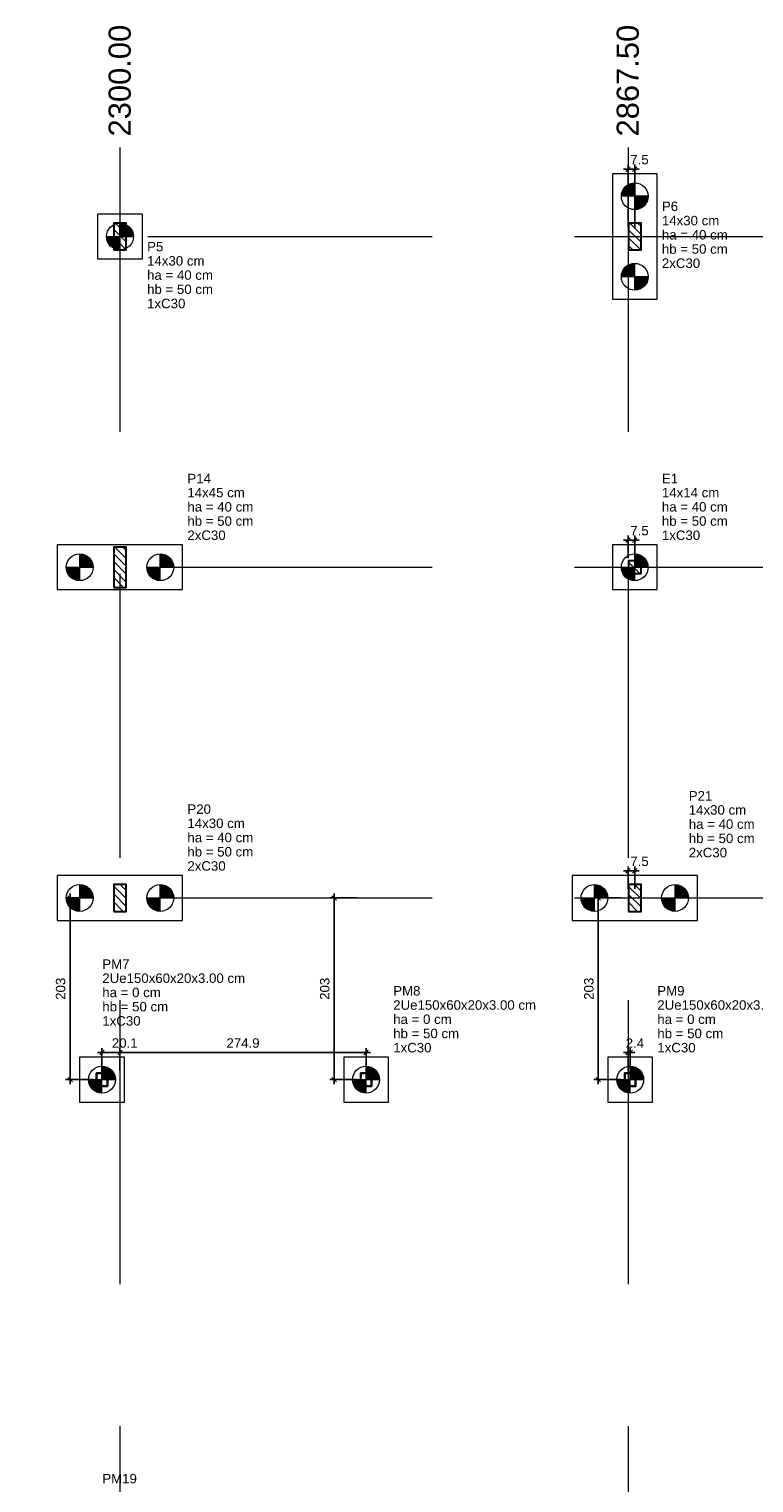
# Model space of a CAD drawing. Header units: millimetres. Extents: x 10906 to 25863, y 1966 to 4861.
# Tile 14 of 163: x 10953 to 10969, y 2952 to 2985. Entities that reach past the tile are written whole.
import ezdxf

# ---------------------------------------------------------------- set-up
doc = ezdxf.new("R2010")
doc.units = ezdxf.units.MM
doc.linetypes.add('DASHED2', pattern=[9.525, 6.35, -3.175])
doc.linetypes.add('DOT2', pattern=[3.175, 0, -3.175])
for name, color, linetype, lineweight in [('LC-Cotas', 4, 'Continuous', 5), ('LC-Eixos', 5, 'DASHED2', 5), ('LC-Estacas dos blocos', 252, 'Continuous', 5), ('LC-Hachuras dos pilares', 8, 'Continuous', 5), ('LC-Seção das fundações', 7, 'Continuous', 5), ('LC-Seção dos pilares', 4, 'Continuous', 30), ('LC-Textos', 7, 'Continuous', 20)]:
    doc.layers.add(name, color=color, linetype=linetype, lineweight=lineweight)
doc.styles.add('Arial', font='arial.ttf')
doc.styles.get("Standard").update_dxf_attribs({"font": 'arial.ttf'})
doc.dimstyles.new('UM_50.000000', dxfattribs={"dimtxt": 0.18, "dimasz": 0.2, "dimexe": 0.2, "dimexo": 0.5, "dimgap": 0, "dimtad": 1, "dimtih": 1, "dimtoh": 1, "dimlfac": 50, "dimzin": 0, "dimdsep": 46, "dimtxsty": 'Standard', "dimcen": 0.09, "dimdle": 0.2, "dimclrd": 256, "dimclre": 256, "dimclrt": 7, "dimazin": 0, "dimtfac": 1, "dimtofl": 0, "dimtmove": 0, "dimatfit": 3, "dimfxl": 1, "dimtolj": 1, "dimtzin": 0, "dimarcsym": 0})
pattern_1 = [(135, (10908.55917, 2930.6675), (-0.08838835, -0.08838835), [])]

# ---------------------------------------------------------------- blocks, each defined once
blk = doc.blocks.new('_Oblique')
at = {"color": 0, "linetype": 'ByBlock', "lineweight": -2}
blk.add_line((-0.5, -0.5), (0.5, 0.5), dxfattribs=at)
blk = doc.blocks.new('*D1383')
at = {"layer": 'Defpoints', "color": 0, "transparency": 16777216}
for p in [(10953.445, 2965.328), (10954.157, 2965.328), (10954.157, 2961.268)]:
    blk.add_point(p, dxfattribs=at)
at = {"layer": 'LC-Cotas', "lineweight": -2, "transparency": 16777216}
for p, q in [((10953.445, 2961.168), (10953.445, 2965.428)), ((10953.957, 2965.328), (10953.345, 2965.328)), ((10953.957, 2961.268), (10953.345, 2961.268))]:
    blk.add_line(p, q, dxfattribs=at)
at = {"layer": 'LC-Cotas', "lineweight": -2, "transparency": 16777216, "xscale": 0.1, "yscale": 0.1, "zscale": 0.1}
for p, rotation in [((10953.445, 2965.328), 90), ((10953.445, 2961.268), 270)]:
    blk.add_blockref('_Oblique', p, dxfattribs=dict(at, rotation=rotation))
at = {"layer": 'LC-Cotas', "color": 7, "transparency": 16777216, "insert": (10953.234, 2963.298), "char_height": 0.2118, "attachment_point": 5, "rotation": 90, "style": 'Arial'}
blk.add_mtext('\\A1;203', dxfattribs=at)
blk = doc.blocks.new('*D1384')
at = {"layer": 'Defpoints', "color": 0, "transparency": 16777216}
for p in [(10959.345, 2965.328), (10960.057, 2965.328), (10960.057, 2961.268)]:
    blk.add_point(p, dxfattribs=at)
at = {"layer": 'LC-Cotas', "lineweight": -2, "transparency": 16777216}
for p, q in [((10959.345, 2961.168), (10959.345, 2965.428)), ((10959.857, 2965.328), (10959.245, 2965.328)), ((10959.857, 2961.268), (10959.245, 2961.268))]:
    blk.add_line(p, q, dxfattribs=at)
at = {"layer": 'LC-Cotas', "lineweight": -2, "transparency": 16777216, "xscale": 0.1, "yscale": 0.1, "zscale": 0.1}
for p, rotation in [((10959.345, 2965.328), 90), ((10959.345, 2961.268), 270)]:
    blk.add_blockref('_Oblique', p, dxfattribs=dict(at, rotation=rotation))
at = {"layer": 'LC-Cotas', "color": 7, "transparency": 16777216, "insert": (10959.134, 2963.298), "char_height": 0.2118, "attachment_point": 5, "rotation": 90, "style": 'Arial'}
blk.add_mtext('\\A1;203', dxfattribs=at)
blk = doc.blocks.new('*D1385')
at = {"layer": 'Defpoints', "color": 0, "transparency": 16777216}
for p in [(10965.245, 2965.328), (10965.957, 2965.328), (10965.957, 2961.268)]:
    blk.add_point(p, dxfattribs=at)
at = {"layer": 'LC-Cotas', "lineweight": -2, "transparency": 16777216}
for p, q in [((10965.245, 2961.168), (10965.245, 2965.428)), ((10965.757, 2965.328), (10965.145, 2965.328)), ((10965.757, 2961.268), (10965.145, 2961.268))]:
    blk.add_line(p, q, dxfattribs=at)
at = {"layer": 'LC-Cotas', "lineweight": -2, "transparency": 16777216, "xscale": 0.1, "yscale": 0.1, "zscale": 0.1}
for p, rotation in [((10965.245, 2965.328), 90), ((10965.245, 2961.268), 270)]:
    blk.add_blockref('_Oblique', p, dxfattribs=dict(at, rotation=rotation))
at = {"layer": 'LC-Cotas', "color": 7, "transparency": 16777216, "insert": (10965.034, 2963.298), "char_height": 0.2118, "attachment_point": 5, "rotation": 90, "style": 'Arial'}
blk.add_mtext('\\A1;203', dxfattribs=at)
blk = doc.blocks.new('*D1388')
at = {"layer": 'Defpoints', "color": 0, "transparency": 16777216}
for p in [(10965.909, 2965.933), (10965.909, 2965.328), (10966.059, 2965.328)]:
    blk.add_point(p, dxfattribs=at)
at = {"layer": 'LC-Cotas', "lineweight": -2, "transparency": 16777216}
for p, q in [((10965.909, 2965.528), (10965.909, 2966.033)), ((10966.059, 2965.528), (10966.059, 2966.033)), ((10966.159, 2965.933), (10965.809, 2965.933))]:
    blk.add_line(p, q, dxfattribs=at)
at = {"layer": 'LC-Cotas', "lineweight": -2, "transparency": 16777216, "xscale": 0.1, "yscale": 0.1, "zscale": 0.1, "rotation": 180}
blk.add_blockref('_Oblique', (10965.909, 2965.933), dxfattribs=at)
at = {"layer": 'LC-Cotas', "lineweight": -2, "transparency": 16777216, "xscale": 0.1, "yscale": 0.1, "zscale": 0.1}
blk.add_blockref('_Oblique', (10966.059, 2965.933), dxfattribs=at)
at = {"layer": 'LC-Cotas', "color": 7, "transparency": 16777216, "insert": (10966.165, 2966.145), "char_height": 0.2118, "attachment_point": 5, "rotation": 0.0057, "style": 'Arial'}
blk.add_mtext('\\A1;7.5', dxfattribs=at)
blk = doc.blocks.new('*D1402')
at = {"layer": 'Defpoints', "color": 0, "transparency": 16777216}
for p in [(10965.909, 2981.613), (10965.909, 2980.108), (10966.059, 2980.108)]:
    blk.add_point(p, dxfattribs=at)
at = {"layer": 'LC-Cotas', "lineweight": -2, "transparency": 16777216}
for p, q in [((10966.159, 2981.613), (10965.809, 2981.613)), ((10965.909, 2980.308), (10965.909, 2981.713)), ((10966.059, 2980.308), (10966.059, 2981.713))]:
    blk.add_line(p, q, dxfattribs=at)
at = {"layer": 'LC-Cotas', "lineweight": -2, "transparency": 16777216, "xscale": 0.1, "yscale": 0.1, "zscale": 0.1, "rotation": 180}
blk.add_blockref('_Oblique', (10965.909, 2981.613), dxfattribs=at)
at = {"layer": 'LC-Cotas', "lineweight": -2, "transparency": 16777216, "xscale": 0.1, "yscale": 0.1, "zscale": 0.1}
blk.add_blockref('_Oblique', (10966.059, 2981.613), dxfattribs=at)
at = {"layer": 'LC-Cotas', "color": 7, "transparency": 16777216, "insert": (10966.165, 2981.825), "char_height": 0.2118, "attachment_point": 5, "rotation": 0.0057, "style": 'Arial'}
blk.add_mtext('\\A1;7.5', dxfattribs=at)
blk = doc.blocks.new('*D1404')
at = {"layer": 'Defpoints', "color": 0, "transparency": 16777216}
for p in [(10965.909, 2973.323), (10965.909, 2972.718), (10966.059, 2972.718)]:
    blk.add_point(p, dxfattribs=at)
at = {"layer": 'LC-Cotas', "lineweight": -2, "transparency": 16777216}
for p, q in [((10966.159, 2973.323), (10965.809, 2973.323)), ((10965.909, 2972.918), (10965.909, 2973.423)), ((10966.059, 2972.918), (10966.059, 2973.423))]:
    blk.add_line(p, q, dxfattribs=at)
at = {"layer": 'LC-Cotas', "lineweight": -2, "transparency": 16777216, "xscale": 0.1, "yscale": 0.1, "zscale": 0.1, "rotation": 180}
blk.add_blockref('_Oblique', (10965.909, 2973.323), dxfattribs=at)
at = {"layer": 'LC-Cotas', "lineweight": -2, "transparency": 16777216, "xscale": 0.1, "yscale": 0.1, "zscale": 0.1}
blk.add_blockref('_Oblique', (10966.059, 2973.323), dxfattribs=at)
at = {"layer": 'LC-Cotas', "color": 7, "transparency": 16777216, "insert": (10966.165, 2973.535), "char_height": 0.2118, "attachment_point": 5, "rotation": 0.0057, "style": 'Arial'}
blk.add_mtext('\\A1;7.5', dxfattribs=at)
blk = doc.blocks.new('*D1311')
at = {"layer": 'Defpoints', "color": 0, "transparency": 16777216}
for p in [(10954.559, 2961.873), (10954.157, 2961.268), (10954.559, 2961.268)]:
    blk.add_point(p, dxfattribs=at)
at = {"layer": 'LC-Cotas', "lineweight": -2, "transparency": 16777216}
for p, q in [((10954.057, 2961.873), (10954.659, 2961.873)), ((10954.157, 2961.468), (10954.157, 2961.973)), ((10954.559, 2961.468), (10954.559, 2961.973))]:
    blk.add_line(p, q, dxfattribs=at)
at = {"layer": 'LC-Cotas', "lineweight": -2, "transparency": 16777216, "xscale": 0.1, "yscale": 0.1, "zscale": 0.1, "rotation": 180}
blk.add_blockref('_Oblique', (10954.157, 2961.873), dxfattribs=at)
at = {"layer": 'LC-Cotas', "lineweight": -2, "transparency": 16777216, "xscale": 0.1, "yscale": 0.1, "zscale": 0.1}
blk.add_blockref('_Oblique', (10954.559, 2961.873), dxfattribs=at)
at = {"layer": 'LC-Cotas', "color": 7, "transparency": 16777216, "insert": (10954.665, 2962.085), "char_height": 0.2118, "attachment_point": 5, "rotation": 0.0057, "style": 'Arial'}
blk.add_mtext('\\A1;20.1', dxfattribs=at)
blk = doc.blocks.new('*D1312')
at = {"layer": 'Defpoints', "color": 0, "transparency": 16777216}
for p in [(10954.559, 2961.873), (10954.559, 2961.268), (10960.057, 2961.268)]:
    blk.add_point(p, dxfattribs=at)
at = {"layer": 'LC-Cotas', "lineweight": -2, "transparency": 16777216}
for p, q in [((10960.157, 2961.873), (10954.459, 2961.873)), ((10954.559, 2961.468), (10954.559, 2961.973)), ((10960.057, 2961.468), (10960.057, 2961.973))]:
    blk.add_line(p, q, dxfattribs=at)
at = {"layer": 'LC-Cotas', "lineweight": -2, "transparency": 16777216, "xscale": 0.1, "yscale": 0.1, "zscale": 0.1, "rotation": 180}
blk.add_blockref('_Oblique', (10954.559, 2961.873), dxfattribs=at)
at = {"layer": 'LC-Cotas', "lineweight": -2, "transparency": 16777216, "xscale": 0.1, "yscale": 0.1, "zscale": 0.1}
blk.add_blockref('_Oblique', (10960.057, 2961.873), dxfattribs=at)
at = {"layer": 'LC-Cotas', "color": 7, "transparency": 16777216, "insert": (10957.308, 2962.085), "char_height": 0.2118, "attachment_point": 5, "rotation": 0.0057, "style": 'Arial'}
blk.add_mtext('\\A1;274.9', dxfattribs=at)
blk = doc.blocks.new('*D1313')
at = {"layer": 'Defpoints', "color": 0, "transparency": 16777216}
for p in [(10965.909, 2961.873), (10965.909, 2961.268), (10965.957, 2961.268)]:
    blk.add_point(p, dxfattribs=at)
at = {"layer": 'LC-Cotas', "lineweight": -2, "transparency": 16777216}
for p, q in [((10966.057, 2961.873), (10965.809, 2961.873)), ((10965.909, 2961.468), (10965.909, 2961.973)), ((10965.957, 2961.468), (10965.957, 2961.973))]:
    blk.add_line(p, q, dxfattribs=at)
at = {"layer": 'LC-Cotas', "lineweight": -2, "transparency": 16777216, "xscale": 0.1, "yscale": 0.1, "zscale": 0.1, "rotation": 180}
blk.add_blockref('_Oblique', (10965.909, 2961.873), dxfattribs=at)
at = {"layer": 'LC-Cotas', "lineweight": -2, "transparency": 16777216, "xscale": 0.1, "yscale": 0.1, "zscale": 0.1}
blk.add_blockref('_Oblique', (10965.957, 2961.873), dxfattribs=at)
at = {"layer": 'LC-Cotas', "color": 7, "transparency": 16777216, "insert": (10966.063, 2962.085), "char_height": 0.2118, "attachment_point": 5, "rotation": 0.0057, "style": 'Arial'}
blk.add_mtext('\\A1;2.4', dxfattribs=at)

msp = doc.modelspace()

# ---------------------------------------------------------------- hatches: boundary and pattern name
at = {"layer": 'LC-Estacas dos blocos', "linetype": 'Continuous'}
for points in [[(10965.75917, 2981.00751), (10966.05917, 2981.00751), (10966.05917, 2981.30751), (10965.98152, 2981.29728), (10965.90917, 2981.26731), (10965.84704, 2981.21964), (10965.79936, 2981.15751), (10965.76939, 2981.08515), (10965.75917, 2981.00751)], [(10966.20917, 2980.7477), (10966.2713, 2980.79537), (10966.31898, 2980.85751), (10966.34895, 2980.92986), (10966.35917, 2981.00751), (10966.05917, 2981.00751), (10966.05917, 2980.70751), (10966.13681, 2980.71773), (10966.20917, 2980.7477)], [(10954.85917, 2980.10751), (10954.84895, 2980.18515), (10954.81898, 2980.25751), (10954.7713, 2980.31964), (10954.70917, 2980.36731), (10954.63681, 2980.39728), (10954.55917, 2980.40751), (10954.55917, 2980.10751), (10954.85917, 2980.10751)], [(10954.48152, 2979.81773), (10954.55917, 2979.80751), (10954.55917, 2980.10751), (10954.25917, 2980.10751), (10954.26939, 2980.02986), (10954.29936, 2979.95751), (10954.34704, 2979.89537), (10954.40917, 2979.8477), (10954.48152, 2979.81773)], [(10965.75917, 2979.20751), (10966.05917, 2979.20751), (10966.05917, 2979.50751), (10965.98152, 2979.49728), (10965.90917, 2979.46731), (10965.84704, 2979.41964), (10965.79936, 2979.35751), (10965.76939, 2979.28515), (10965.75917, 2979.20751)], [(10966.2713, 2978.99537), (10966.31898, 2979.05751), (10966.34895, 2979.12986), (10966.35917, 2979.20751), (10966.05917, 2979.20751), (10966.05917, 2978.90751), (10966.13681, 2978.91773), (10966.20917, 2978.9477), (10966.2713, 2978.99537)], [(10953.95917, 2972.71751), (10953.94895, 2972.79515), (10953.91898, 2972.86751), (10953.8713, 2972.92964), (10953.80917, 2972.97731), (10953.73681, 2973.00728), (10953.65917, 2973.01751), (10953.65917, 2972.71751), (10953.95917, 2972.71751)], [(10955.75917, 2972.71751), (10955.74895, 2972.79515), (10955.71898, 2972.86751), (10955.6713, 2972.92964), (10955.60917, 2972.97731), (10955.53681, 2973.00728), (10955.45917, 2973.01751), (10955.45917, 2972.71751), (10955.75917, 2972.71751)], [(10966.35917, 2972.71751), (10966.34895, 2972.79515), (10966.31898, 2972.86751), (10966.2713, 2972.92964), (10966.20917, 2972.97731), (10966.13681, 2973.00728), (10966.05917, 2973.01751), (10966.05917, 2972.71751), (10966.35917, 2972.71751)], [(10953.58152, 2972.42773), (10953.65917, 2972.41751), (10953.65917, 2972.71751), (10953.35917, 2972.71751), (10953.36939, 2972.63986), (10953.39936, 2972.56751), (10953.44704, 2972.50537), (10953.50917, 2972.4577), (10953.58152, 2972.42773)], [(10955.38152, 2972.42773), (10955.45917, 2972.41751), (10955.45917, 2972.71751), (10955.15917, 2972.71751), (10955.16939, 2972.63986), (10955.19936, 2972.56751), (10955.24704, 2972.50537), (10955.30917, 2972.4577), (10955.38152, 2972.42773)], [(10965.98152, 2972.42773), (10966.05917, 2972.41751), (10966.05917, 2972.71751), (10965.75917, 2972.71751), (10965.76939, 2972.63986), (10965.79936, 2972.56751), (10965.84704, 2972.50537), (10965.90917, 2972.4577), (10965.98152, 2972.42773)], [(10953.94895, 2965.40515), (10953.91898, 2965.47751), (10953.8713, 2965.53964), (10953.80917, 2965.58731), (10953.73681, 2965.61728), (10953.65917, 2965.62751), (10953.65917, 2965.32751), (10953.95917, 2965.32751), (10953.94895, 2965.40515)], [(10955.75917, 2965.32751), (10955.74895, 2965.40515), (10955.71898, 2965.47751), (10955.6713, 2965.53964), (10955.60917, 2965.58731), (10955.53681, 2965.61728), (10955.45917, 2965.62751), (10955.45917, 2965.32751), (10955.75917, 2965.32751)], [(10965.45917, 2965.32751), (10965.44895, 2965.40515), (10965.41898, 2965.47751), (10965.3713, 2965.53964), (10965.30917, 2965.58731), (10965.23681, 2965.61728), (10965.15917, 2965.62751), (10965.15917, 2965.32751), (10965.45917, 2965.32751)], [(10967.25917, 2965.32751), (10967.24895, 2965.40515), (10967.21898, 2965.47751), (10967.1713, 2965.53964), (10967.10917, 2965.58731), (10967.03681, 2965.61728), (10966.95917, 2965.62751), (10966.95917, 2965.32751), (10967.25917, 2965.32751)], [(10953.58152, 2965.03773), (10953.65917, 2965.02751), (10953.65917, 2965.32751), (10953.35917, 2965.32751), (10953.36939, 2965.24986), (10953.39936, 2965.17751), (10953.44704, 2965.11537), (10953.50917, 2965.0677), (10953.58152, 2965.03773)], [(10955.38152, 2965.03773), (10955.45917, 2965.02751), (10955.45917, 2965.32751), (10955.15917, 2965.32751), (10955.16939, 2965.24986), (10955.19936, 2965.17751), (10955.24704, 2965.11537), (10955.30917, 2965.0677), (10955.38152, 2965.03773)], [(10965.08152, 2965.03773), (10965.15917, 2965.02751), (10965.15917, 2965.32751), (10964.85917, 2965.32751), (10964.86939, 2965.24986), (10964.89936, 2965.17751), (10964.94704, 2965.11537), (10965.00917, 2965.0677), (10965.08152, 2965.03773)], [(10966.88152, 2965.03773), (10966.95917, 2965.02751), (10966.95917, 2965.32751), (10966.65917, 2965.32751), (10966.66939, 2965.24986), (10966.69936, 2965.17751), (10966.74704, 2965.11537), (10966.80917, 2965.0677), (10966.88152, 2965.03773)], [(10954.45717, 2961.26751), (10954.44695, 2961.34515), (10954.41698, 2961.41751), (10954.3693, 2961.47964), (10954.30717, 2961.52731), (10954.23481, 2961.55728), (10954.15717, 2961.56751), (10954.15717, 2961.26751), (10954.45717, 2961.26751)], [(10960.35717, 2961.26751), (10960.34695, 2961.34515), (10960.31698, 2961.41751), (10960.2693, 2961.47964), (10960.20717, 2961.52731), (10960.13481, 2961.55728), (10960.05717, 2961.56751), (10960.05717, 2961.26751), (10960.35717, 2961.26751)], [(10966.24695, 2961.34515), (10966.21698, 2961.41751), (10966.1693, 2961.47964), (10966.10717, 2961.52731), (10966.03481, 2961.55728), (10965.95717, 2961.56751), (10965.95717, 2961.26751), (10966.25717, 2961.26751), (10966.24695, 2961.34515)], [(10954.07952, 2960.97773), (10954.15717, 2960.96751), (10954.15717, 2961.26751), (10953.85717, 2961.26751), (10953.86739, 2961.18986), (10953.89736, 2961.11751), (10953.94504, 2961.05537), (10954.00717, 2961.0077), (10954.07952, 2960.97773)], [(10959.97952, 2960.97773), (10960.05717, 2960.96751), (10960.05717, 2961.26751), (10959.75717, 2961.26751), (10959.76739, 2961.18986), (10959.79736, 2961.11751), (10959.84504, 2961.05537), (10959.90717, 2961.0077), (10959.97952, 2960.97773)], [(10965.87952, 2960.97773), (10965.95717, 2960.96751), (10965.95717, 2961.26751), (10965.65717, 2961.26751), (10965.66739, 2961.18986), (10965.69736, 2961.11751), (10965.74504, 2961.05537), (10965.80717, 2961.0077), (10965.87952, 2960.97773)]]:
    msp.add_hatch(color=256, dxfattribs=at).paths.add_polyline_path(points)
at = {"layer": 'LC-Hachuras dos pilares', "linetype": 'Continuous'}
h = msp.add_hatch(dxfattribs=at)
h.set_pattern_fill('ANSI31', color=256, angle=90, style=0)
h.set_pattern_definition(pattern_1)
h.paths.add_polyline_path([(10954.41917, 2979.80751), (10954.69917, 2979.80751), (10954.69917, 2980.40751), (10954.41917, 2980.40751), (10954.41917, 2979.80751)])
h = msp.add_hatch(dxfattribs=at)
h.set_pattern_fill('ANSI31', color=256, angle=90, style=0)
h.set_pattern_definition(pattern_1)
h.paths.add_polyline_path([(10965.91917, 2979.80751), (10966.19917, 2979.80751), (10966.19917, 2980.40751), (10965.91917, 2980.40751), (10965.91917, 2979.80751)])
h = msp.add_hatch(dxfattribs=at)
h.set_pattern_fill('ANSI31', color=256, angle=90, style=0)
h.set_pattern_definition(pattern_1)
h.paths.add_polyline_path([(10954.41917, 2972.26751), (10954.69917, 2972.26751), (10954.69917, 2973.16751), (10954.41917, 2973.16751), (10954.41917, 2972.26751)])
h = msp.add_hatch(dxfattribs=at)
h.set_pattern_fill('ANSI31', color=256, angle=90, style=0)
h.set_pattern_definition(pattern_1)
h.paths.add_polyline_path([(10965.91917, 2972.57751), (10966.19917, 2972.57751), (10966.19917, 2972.85751), (10965.91917, 2972.85751), (10965.91917, 2972.57751)])
h = msp.add_hatch(dxfattribs=at)
h.set_pattern_fill('ANSI31', color=256, angle=90, style=0)
h.set_pattern_definition(pattern_1)
h.paths.add_polyline_path([(10954.41917, 2965.02751), (10954.69917, 2965.02751), (10954.69917, 2965.62751), (10954.41917, 2965.62751), (10954.41917, 2965.02751)])
h = msp.add_hatch(dxfattribs=at)
h.set_pattern_fill('ANSI31', color=256, angle=90, style=0)
h.set_pattern_definition(pattern_1)
h.paths.add_polyline_path([(10965.91917, 2965.02751), (10966.19917, 2965.02751), (10966.19917, 2965.62751), (10965.91917, 2965.62751), (10965.91917, 2965.02751)])
h = msp.add_hatch(dxfattribs=at)
h.set_pattern_fill('ANSI31', color=256, angle=90, style=0)
h.set_pattern_definition(pattern_1)
h.paths.add_polyline_path([(10954.27117, 2961.41751), (10954.27211, 2961.41743), (10954.27302, 2961.41721), (10954.27389, 2961.41685), (10954.27469, 2961.41636), (10954.27541, 2961.41575), (10954.27602, 2961.41503), (10954.27651, 2961.41423), (10954.27687, 2961.41336), (10954.27709, 2961.41244), (10954.27717, 2961.41151), (10954.27717, 2961.12351), (10954.27709, 2961.12257), (10954.27687, 2961.12165), (10954.27651, 2961.12078), (10954.27602, 2961.11998), (10954.27541, 2961.11926), (10954.27469, 2961.11865), (10954.27389, 2961.11816), (10954.27302, 2961.1178), (10954.27211, 2961.11758), (10954.27117, 2961.11751), (10954.04317, 2961.11751), (10954.04223, 2961.11758), (10954.04131, 2961.1178), (10954.04044, 2961.11816), (10954.03964, 2961.11865), (10954.03893, 2961.11926), (10954.03831, 2961.11998), (10954.03782, 2961.12078), (10954.03746, 2961.12165), (10954.03724, 2961.12257), (10954.03717, 2961.12351), (10954.03717, 2961.41151), (10954.03724, 2961.41244), (10954.03746, 2961.41336), (10954.03782, 2961.41423), (10954.03831, 2961.41503), (10954.03893, 2961.41575), (10954.03964, 2961.41636), (10954.04044, 2961.41685), (10954.04131, 2961.41721), (10954.04223, 2961.41743), (10954.04317, 2961.41751), (10954.27117, 2961.41751)])
h.paths.add_polyline_path([(10954.26517, 2961.41151), (10954.26611, 2961.41143), (10954.26702, 2961.41121), (10954.26789, 2961.41085), (10954.26869, 2961.41036), (10954.26941, 2961.40975), (10954.27002, 2961.40903), (10954.27051, 2961.40823), (10954.27087, 2961.40736), (10954.27109, 2961.40644), (10954.27117, 2961.40551), (10954.27117, 2961.12951), (10954.27109, 2961.12857), (10954.27087, 2961.12765), (10954.27051, 2961.12678), (10954.27002, 2961.12598), (10954.26941, 2961.12526), (10954.26869, 2961.12465), (10954.26789, 2961.12416), (10954.26702, 2961.1238), (10954.26611, 2961.12358), (10954.26517, 2961.12351), (10954.04917, 2961.12351), (10954.04823, 2961.12358), (10954.04731, 2961.1238), (10954.04644, 2961.12416), (10954.04564, 2961.12465), (10954.04493, 2961.12526), (10954.04431, 2961.12598), (10954.04382, 2961.12678), (10954.04346, 2961.12765), (10954.04324, 2961.12857), (10954.04317, 2961.12951), (10954.04317, 2961.40551), (10954.04324, 2961.40644), (10954.04346, 2961.40736), (10954.04382, 2961.40823), (10954.04431, 2961.40903), (10954.04493, 2961.40975), (10954.04564, 2961.41036), (10954.04644, 2961.41085), (10954.04731, 2961.41121), (10954.04823, 2961.41143), (10954.04917, 2961.41151), (10954.26517, 2961.41151)], flags=0)
h = msp.add_hatch(dxfattribs=at)
h.set_pattern_fill('ANSI31', color=256, angle=90, style=0)
h.set_pattern_definition(pattern_1)
h.paths.add_polyline_path([(10960.17117, 2961.41751), (10960.17211, 2961.41743), (10960.17302, 2961.41721), (10960.17389, 2961.41685), (10960.17469, 2961.41636), (10960.17541, 2961.41575), (10960.17602, 2961.41503), (10960.17651, 2961.41423), (10960.17687, 2961.41336), (10960.17709, 2961.41244), (10960.17717, 2961.41151), (10960.17717, 2961.12351), (10960.17709, 2961.12257), (10960.17687, 2961.12165), (10960.17651, 2961.12078), (10960.17602, 2961.11998), (10960.17541, 2961.11926), (10960.17469, 2961.11865), (10960.17389, 2961.11816), (10960.17302, 2961.1178), (10960.17211, 2961.11758), (10960.17117, 2961.11751), (10959.94317, 2961.11751), (10959.94223, 2961.11758), (10959.94131, 2961.1178), (10959.94044, 2961.11816), (10959.93964, 2961.11865), (10959.93893, 2961.11926), (10959.93831, 2961.11998), (10959.93782, 2961.12078), (10959.93746, 2961.12165), (10959.93724, 2961.12257), (10959.93717, 2961.12351), (10959.93717, 2961.41151), (10959.93724, 2961.41244), (10959.93746, 2961.41336), (10959.93782, 2961.41423), (10959.93831, 2961.41503), (10959.93893, 2961.41575), (10959.93964, 2961.41636), (10959.94044, 2961.41685), (10959.94131, 2961.41721), (10959.94223, 2961.41743), (10959.94317, 2961.41751), (10960.17117, 2961.41751)])
h.paths.add_polyline_path([(10960.16517, 2961.41151), (10960.16611, 2961.41143), (10960.16702, 2961.41121), (10960.16789, 2961.41085), (10960.16869, 2961.41036), (10960.16941, 2961.40975), (10960.17002, 2961.40903), (10960.17051, 2961.40823), (10960.17087, 2961.40736), (10960.17109, 2961.40644), (10960.17117, 2961.40551), (10960.17117, 2961.12951), (10960.17109, 2961.12857), (10960.17087, 2961.12765), (10960.17051, 2961.12678), (10960.17002, 2961.12598), (10960.16941, 2961.12526), (10960.16869, 2961.12465), (10960.16789, 2961.12416), (10960.16702, 2961.1238), (10960.16611, 2961.12358), (10960.16517, 2961.12351), (10959.94917, 2961.12351), (10959.94823, 2961.12358), (10959.94731, 2961.1238), (10959.94644, 2961.12416), (10959.94564, 2961.12465), (10959.94493, 2961.12526), (10959.94431, 2961.12598), (10959.94382, 2961.12678), (10959.94346, 2961.12765), (10959.94324, 2961.12857), (10959.94317, 2961.12951), (10959.94317, 2961.40551), (10959.94324, 2961.40644), (10959.94346, 2961.40736), (10959.94382, 2961.40823), (10959.94431, 2961.40903), (10959.94493, 2961.40975), (10959.94564, 2961.41036), (10959.94644, 2961.41085), (10959.94731, 2961.41121), (10959.94823, 2961.41143), (10959.94917, 2961.41151), (10960.16517, 2961.41151)], flags=0)
h = msp.add_hatch(dxfattribs=at)
h.set_pattern_fill('ANSI31', color=256, angle=90, style=0)
h.set_pattern_definition(pattern_1)
h.paths.add_polyline_path([(10966.07117, 2961.41751), (10966.07211, 2961.41743), (10966.07302, 2961.41721), (10966.07389, 2961.41685), (10966.07469, 2961.41636), (10966.07541, 2961.41575), (10966.07602, 2961.41503), (10966.07651, 2961.41423), (10966.07687, 2961.41336), (10966.07709, 2961.41244), (10966.07717, 2961.41151), (10966.07717, 2961.12351), (10966.07709, 2961.12257), (10966.07687, 2961.12165), (10966.07651, 2961.12078), (10966.07602, 2961.11998), (10966.07541, 2961.11926), (10966.07469, 2961.11865), (10966.07389, 2961.11816), (10966.07302, 2961.1178), (10966.07211, 2961.11758), (10966.07117, 2961.11751), (10965.84317, 2961.11751), (10965.84223, 2961.11758), (10965.84131, 2961.1178), (10965.84044, 2961.11816), (10965.83964, 2961.11865), (10965.83893, 2961.11926), (10965.83831, 2961.11998), (10965.83782, 2961.12078), (10965.83746, 2961.12165), (10965.83724, 2961.12257), (10965.83717, 2961.12351), (10965.83717, 2961.41151), (10965.83724, 2961.41244), (10965.83746, 2961.41336), (10965.83782, 2961.41423), (10965.83831, 2961.41503), (10965.83893, 2961.41575), (10965.83964, 2961.41636), (10965.84044, 2961.41685), (10965.84131, 2961.41721), (10965.84223, 2961.41743), (10965.84317, 2961.41751), (10966.07117, 2961.41751)])
h.paths.add_polyline_path([(10966.06517, 2961.41151), (10966.06611, 2961.41143), (10966.06702, 2961.41121), (10966.06789, 2961.41085), (10966.06869, 2961.41036), (10966.06941, 2961.40975), (10966.07002, 2961.40903), (10966.07051, 2961.40823), (10966.07087, 2961.40736), (10966.07109, 2961.40644), (10966.07117, 2961.40551), (10966.07117, 2961.12951), (10966.07109, 2961.12857), (10966.07087, 2961.12765), (10966.07051, 2961.12678), (10966.07002, 2961.12598), (10966.06941, 2961.12526), (10966.06869, 2961.12465), (10966.06789, 2961.12416), (10966.06702, 2961.1238), (10966.06611, 2961.12358), (10966.06517, 2961.12351), (10965.84917, 2961.12351), (10965.84823, 2961.12358), (10965.84731, 2961.1238), (10965.84644, 2961.12416), (10965.84564, 2961.12465), (10965.84493, 2961.12526), (10965.84431, 2961.12598), (10965.84382, 2961.12678), (10965.84346, 2961.12765), (10965.84324, 2961.12857), (10965.84317, 2961.12951), (10965.84317, 2961.40551), (10965.84324, 2961.40644), (10965.84346, 2961.40736), (10965.84382, 2961.40823), (10965.84431, 2961.40903), (10965.84493, 2961.40975), (10965.84564, 2961.41036), (10965.84644, 2961.41085), (10965.84731, 2961.41121), (10965.84823, 2961.41143), (10965.84917, 2961.41151), (10966.06517, 2961.41151)], flags=0)

# ---------------------------------------------------------------- linework, layer by layer
at = {"layer": 'LC-Eixos'}
for p, q in [((10954.55917, 2982.09601), (10954.55917, 2920.56751)), ((10965.90917, 2982.09601), (10965.90917, 2920.56751)), ((10907.55917, 2980.10751), (10993.94087, 2980.10751)), ((10907.55917, 2972.71751), (10993.94087, 2972.71751)), ((10907.55917, 2965.32751), (10993.94087, 2965.32751))]:
    msp.add_line(p, q, dxfattribs=at)
at = {"layer": 'LC-Estacas dos blocos'}
for p, q in [((10966.05917, 2980.70751), (10966.05917, 2981.30751)), ((10966.35917, 2981.00751), (10965.75917, 2981.00751)), ((10954.55917, 2979.80751), (10954.55917, 2980.40751)), ((10954.25917, 2980.10751), (10954.85917, 2980.10751)), ((10966.05917, 2978.90751), (10966.05917, 2979.50751)), ((10966.35917, 2979.20751), (10965.75917, 2979.20751)), ((10953.65917, 2972.41751), (10953.65917, 2973.01751)), ((10955.45917, 2972.41751), (10955.45917, 2973.01751)), ((10966.05917, 2972.41751), (10966.05917, 2973.01751)), ((10953.35917, 2972.71751), (10953.95917, 2972.71751)), ((10955.15917, 2972.71751), (10955.75917, 2972.71751)), ((10965.75917, 2972.71751), (10966.35917, 2972.71751)), ((10953.65917, 2965.02751), (10953.65917, 2965.62751)), ((10955.45917, 2965.02751), (10955.45917, 2965.62751)), ((10965.15917, 2965.02751), (10965.15917, 2965.62751)), ((10966.95917, 2965.02751), (10966.95917, 2965.62751)), ((10953.35917, 2965.32751), (10953.95917, 2965.32751)), ((10955.15917, 2965.32751), (10955.75917, 2965.32751)), ((10964.85917, 2965.32751), (10965.45917, 2965.32751)), ((10966.65917, 2965.32751), (10967.25917, 2965.32751)), ((10954.15717, 2960.96751), (10954.15717, 2961.56751)), ((10960.05717, 2960.96751), (10960.05717, 2961.56751)), ((10965.95717, 2960.96751), (10965.95717, 2961.56751)), ((10953.85717, 2961.26751), (10954.45717, 2961.26751)), ((10959.75717, 2961.26751), (10960.35717, 2961.26751)), ((10965.65717, 2961.26751), (10966.25717, 2961.26751))]:
    msp.add_line(p, q, dxfattribs=at)
for centre in [(10966.05917, 2981.00751), (10954.55917, 2980.10751), (10966.05917, 2979.20751), (10953.65917, 2972.71751), (10955.45917, 2972.71751), (10966.05917, 2972.71751), (10953.65917, 2965.32751), (10955.45917, 2965.32751), (10965.15917, 2965.32751), (10966.95917, 2965.32751), (10954.15717, 2961.26751), (10960.05717, 2961.26751), (10965.95717, 2961.26751)]:
    msp.add_circle(centre, 0.3, dxfattribs=at)
at = {"layer": 'LC-Seção das fundações'}
for points in [[(10965.55917, 2978.70751), (10966.55917, 2978.70751), (10966.55917, 2981.50751), (10965.55917, 2981.50751), (10965.55917, 2978.70751)], [(10954.05917, 2980.60751), (10954.05917, 2979.60751), (10955.05917, 2979.60751), (10955.05917, 2980.60751), (10954.05917, 2980.60751)], [(10953.15917, 2973.21751), (10953.15917, 2972.21751), (10955.95917, 2972.21751), (10955.95917, 2973.21751), (10953.15917, 2973.21751)], [(10965.55917, 2973.21751), (10965.55917, 2972.21751), (10966.55917, 2972.21751), (10966.55917, 2973.21751), (10965.55917, 2973.21751)], [(10953.15917, 2965.82751), (10953.15917, 2964.82751), (10955.95917, 2964.82751), (10955.95917, 2965.82751), (10953.15917, 2965.82751)], [(10964.65917, 2965.82751), (10964.65917, 2964.82751), (10967.45917, 2964.82751), (10967.45917, 2965.82751), (10964.65917, 2965.82751)], [(10953.65717, 2961.76751), (10953.65717, 2960.76751), (10954.65717, 2960.76751), (10954.65717, 2961.76751), (10953.65717, 2961.76751)], [(10959.55717, 2961.76751), (10959.55717, 2960.76751), (10960.55717, 2960.76751), (10960.55717, 2961.76751), (10959.55717, 2961.76751)], [(10965.45717, 2961.76751), (10965.45717, 2960.76751), (10966.45717, 2960.76751), (10966.45717, 2961.76751), (10965.45717, 2961.76751)]]:
    msp.add_lwpolyline(points, close=True, dxfattribs=at)
at = {"layer": 'LC-Seção dos pilares'}
for points in [[(10954.41917, 2979.80751), (10954.69917, 2979.80751), (10954.69917, 2980.40751), (10954.41917, 2980.40751), (10954.41917, 2979.80751)], [(10965.91917, 2979.80751), (10966.19917, 2979.80751), (10966.19917, 2980.40751), (10965.91917, 2980.40751), (10965.91917, 2979.80751)], [(10954.41917, 2972.26751), (10954.69917, 2972.26751), (10954.69917, 2973.16751), (10954.41917, 2973.16751), (10954.41917, 2972.26751)], [(10965.91917, 2972.57751), (10966.19917, 2972.57751), (10966.19917, 2972.85751), (10965.91917, 2972.85751), (10965.91917, 2972.57751)], [(10954.41917, 2965.02751), (10954.69917, 2965.02751), (10954.69917, 2965.62751), (10954.41917, 2965.62751), (10954.41917, 2965.02751)], [(10965.91917, 2965.02751), (10966.19917, 2965.02751), (10966.19917, 2965.62751), (10965.91917, 2965.62751), (10965.91917, 2965.02751)], [(10954.27117, 2961.41751), (10954.27211, 2961.41743), (10954.27302, 2961.41721), (10954.27389, 2961.41685), (10954.27469, 2961.41636), (10954.27541, 2961.41575), (10954.27602, 2961.41503), (10954.27651, 2961.41423), (10954.27687, 2961.41336), (10954.27709, 2961.41244), (10954.27717, 2961.41151), (10954.27717, 2961.12351), (10954.27709, 2961.12257), (10954.27687, 2961.12165), (10954.27651, 2961.12078), (10954.27602, 2961.11998), (10954.27541, 2961.11926), (10954.27469, 2961.11865), (10954.27389, 2961.11816), (10954.27302, 2961.1178), (10954.27211, 2961.11758), (10954.27117, 2961.11751), (10954.04317, 2961.11751), (10954.04223, 2961.11758), (10954.04131, 2961.1178), (10954.04044, 2961.11816), (10954.03964, 2961.11865), (10954.03893, 2961.11926), (10954.03831, 2961.11998), (10954.03782, 2961.12078), (10954.03746, 2961.12165), (10954.03724, 2961.12257), (10954.03717, 2961.12351), (10954.03717, 2961.41151), (10954.03724, 2961.41244), (10954.03746, 2961.41336), (10954.03782, 2961.41423), (10954.03831, 2961.41503), (10954.03893, 2961.41575), (10954.03964, 2961.41636), (10954.04044, 2961.41685), (10954.04131, 2961.41721), (10954.04223, 2961.41743), (10954.04317, 2961.41751), (10954.27117, 2961.41751)], [(10954.26517, 2961.41151), (10954.26611, 2961.41143), (10954.26702, 2961.41121), (10954.26789, 2961.41085), (10954.26869, 2961.41036), (10954.26941, 2961.40975), (10954.27002, 2961.40903), (10954.27051, 2961.40823), (10954.27087, 2961.40736), (10954.27109, 2961.40644), (10954.27117, 2961.40551), (10954.27117, 2961.12951), (10954.27109, 2961.12857), (10954.27087, 2961.12765), (10954.27051, 2961.12678), (10954.27002, 2961.12598), (10954.26941, 2961.12526), (10954.26869, 2961.12465), (10954.26789, 2961.12416), (10954.26702, 2961.1238), (10954.26611, 2961.12358), (10954.26517, 2961.12351), (10954.04917, 2961.12351), (10954.04823, 2961.12358), (10954.04731, 2961.1238), (10954.04644, 2961.12416), (10954.04564, 2961.12465), (10954.04493, 2961.12526), (10954.04431, 2961.12598), (10954.04382, 2961.12678), (10954.04346, 2961.12765), (10954.04324, 2961.12857), (10954.04317, 2961.12951), (10954.04317, 2961.40551), (10954.04324, 2961.40644), (10954.04346, 2961.40736), (10954.04382, 2961.40823), (10954.04431, 2961.40903), (10954.04493, 2961.40975), (10954.04564, 2961.41036), (10954.04644, 2961.41085), (10954.04731, 2961.41121), (10954.04823, 2961.41143), (10954.04917, 2961.41151), (10954.26517, 2961.41151)], [(10960.17117, 2961.41751), (10960.17211, 2961.41743), (10960.17302, 2961.41721), (10960.17389, 2961.41685), (10960.17469, 2961.41636), (10960.17541, 2961.41575), (10960.17602, 2961.41503), (10960.17651, 2961.41423), (10960.17687, 2961.41336), (10960.17709, 2961.41244), (10960.17717, 2961.41151), (10960.17717, 2961.12351), (10960.17709, 2961.12257), (10960.17687, 2961.12165), (10960.17651, 2961.12078), (10960.17602, 2961.11998), (10960.17541, 2961.11926), (10960.17469, 2961.11865), (10960.17389, 2961.11816), (10960.17302, 2961.1178), (10960.17211, 2961.11758), (10960.17117, 2961.11751), (10959.94317, 2961.11751), (10959.94223, 2961.11758), (10959.94131, 2961.1178), (10959.94044, 2961.11816), (10959.93964, 2961.11865), (10959.93893, 2961.11926), (10959.93831, 2961.11998), (10959.93782, 2961.12078), (10959.93746, 2961.12165), (10959.93724, 2961.12257), (10959.93717, 2961.12351), (10959.93717, 2961.41151), (10959.93724, 2961.41244), (10959.93746, 2961.41336), (10959.93782, 2961.41423), (10959.93831, 2961.41503), (10959.93893, 2961.41575), (10959.93964, 2961.41636), (10959.94044, 2961.41685), (10959.94131, 2961.41721), (10959.94223, 2961.41743), (10959.94317, 2961.41751), (10960.17117, 2961.41751)], [(10960.16517, 2961.41151), (10960.16611, 2961.41143), (10960.16702, 2961.41121), (10960.16789, 2961.41085), (10960.16869, 2961.41036), (10960.16941, 2961.40975), (10960.17002, 2961.40903), (10960.17051, 2961.40823), (10960.17087, 2961.40736), (10960.17109, 2961.40644), (10960.17117, 2961.40551), (10960.17117, 2961.12951), (10960.17109, 2961.12857), (10960.17087, 2961.12765), (10960.17051, 2961.12678), (10960.17002, 2961.12598), (10960.16941, 2961.12526), (10960.16869, 2961.12465), (10960.16789, 2961.12416), (10960.16702, 2961.1238), (10960.16611, 2961.12358), (10960.16517, 2961.12351), (10959.94917, 2961.12351), (10959.94823, 2961.12358), (10959.94731, 2961.1238), (10959.94644, 2961.12416), (10959.94564, 2961.12465), (10959.94493, 2961.12526), (10959.94431, 2961.12598), (10959.94382, 2961.12678), (10959.94346, 2961.12765), (10959.94324, 2961.12857), (10959.94317, 2961.12951), (10959.94317, 2961.40551), (10959.94324, 2961.40644), (10959.94346, 2961.40736), (10959.94382, 2961.40823), (10959.94431, 2961.40903), (10959.94493, 2961.40975), (10959.94564, 2961.41036), (10959.94644, 2961.41085), (10959.94731, 2961.41121), (10959.94823, 2961.41143), (10959.94917, 2961.41151), (10960.16517, 2961.41151)], [(10966.07117, 2961.41751), (10966.07211, 2961.41743), (10966.07302, 2961.41721), (10966.07389, 2961.41685), (10966.07469, 2961.41636), (10966.07541, 2961.41575), (10966.07602, 2961.41503), (10966.07651, 2961.41423), (10966.07687, 2961.41336), (10966.07709, 2961.41244), (10966.07717, 2961.41151), (10966.07717, 2961.12351), (10966.07709, 2961.12257), (10966.07687, 2961.12165), (10966.07651, 2961.12078), (10966.07602, 2961.11998), (10966.07541, 2961.11926), (10966.07469, 2961.11865), (10966.07389, 2961.11816), (10966.07302, 2961.1178), (10966.07211, 2961.11758), (10966.07117, 2961.11751), (10965.84317, 2961.11751), (10965.84223, 2961.11758), (10965.84131, 2961.1178), (10965.84044, 2961.11816), (10965.83964, 2961.11865), (10965.83893, 2961.11926), (10965.83831, 2961.11998), (10965.83782, 2961.12078), (10965.83746, 2961.12165), (10965.83724, 2961.12257), (10965.83717, 2961.12351), (10965.83717, 2961.41151), (10965.83724, 2961.41244), (10965.83746, 2961.41336), (10965.83782, 2961.41423), (10965.83831, 2961.41503), (10965.83893, 2961.41575), (10965.83964, 2961.41636), (10965.84044, 2961.41685), (10965.84131, 2961.41721), (10965.84223, 2961.41743), (10965.84317, 2961.41751), (10966.07117, 2961.41751)], [(10966.06517, 2961.41151), (10966.06611, 2961.41143), (10966.06702, 2961.41121), (10966.06789, 2961.41085), (10966.06869, 2961.41036), (10966.06941, 2961.40975), (10966.07002, 2961.40903), (10966.07051, 2961.40823), (10966.07087, 2961.40736), (10966.07109, 2961.40644), (10966.07117, 2961.40551), (10966.07117, 2961.12951), (10966.07109, 2961.12857), (10966.07087, 2961.12765), (10966.07051, 2961.12678), (10966.07002, 2961.12598), (10966.06941, 2961.12526), (10966.06869, 2961.12465), (10966.06789, 2961.12416), (10966.06702, 2961.1238), (10966.06611, 2961.12358), (10966.06517, 2961.12351), (10965.84917, 2961.12351), (10965.84823, 2961.12358), (10965.84731, 2961.1238), (10965.84644, 2961.12416), (10965.84564, 2961.12465), (10965.84493, 2961.12526), (10965.84431, 2961.12598), (10965.84382, 2961.12678), (10965.84346, 2961.12765), (10965.84324, 2961.12857), (10965.84317, 2961.12951), (10965.84317, 2961.40551), (10965.84324, 2961.40644), (10965.84346, 2961.40736), (10965.84382, 2961.40823), (10965.84431, 2961.40903), (10965.84493, 2961.40975), (10965.84564, 2961.41036), (10965.84644, 2961.41085), (10965.84731, 2961.41121), (10965.84823, 2961.41143), (10965.84917, 2961.41151), (10966.06517, 2961.41151)]]:
    msp.add_lwpolyline(points, close=True, dxfattribs=at)
at = {"layer": 'LC-Seção dos pilares', "linetype": 'DOT2', "ltscale": 0.05}
for points in [[(10954.03717, 2961.11751), (10954.27717, 2961.11751), (10954.27717, 2961.41751), (10954.03717, 2961.41751), (10954.03717, 2961.11751)], [(10959.93717, 2961.11751), (10960.17717, 2961.11751), (10960.17717, 2961.41751), (10959.93717, 2961.41751), (10959.93717, 2961.11751)], [(10965.83717, 2961.11751), (10966.07717, 2961.11751), (10966.07717, 2961.41751), (10965.83717, 2961.41751), (10965.83717, 2961.11751)]]:
    msp.add_lwpolyline(points, close=True, dxfattribs=at)

# ---------------------------------------------------------------- texts
at = {"layer": 'LC-Textos', "linetype": 'Continuous', "char_height": 0.4942, "width": 5.0039426, "attachment_point": 7, "rotation": 90, "line_spacing_factor": 0.798, "style": 'Arial'}
for s, insert in [('2300.00', (10954.80627, 2982.34311)), ('2867.50', (10966.15627, 2982.34311))]:
    msp.add_mtext(s, dxfattribs=dict(at, insert=insert))
at = {"layer": 'LC-Textos', "linetype": 'Continuous', "char_height": 0.2118, "attachment_point": 7, "line_spacing_factor": 0.798, "style": 'Arial'}
for s, insert, width in [('P6', (10966.66507, 2980.67265), 0.7172014), ('14x30 cm', (10966.66507, 2980.35495), 2.53735), ('ha = 40 cm', (10966.66507, 2980.03725), 2.917381), ('P5', (10955.16507, 2979.77265), 0.7172014), ('hb = 50 cm', (10966.66507, 2979.71955), 2.917381), ('14x30 cm', (10955.16507, 2979.45495), 2.53735), ('2xC30', (10966.66507, 2979.40185), 1.6887093), ('ha = 40 cm', (10955.16507, 2979.13725), 2.917381), ('hb = 50 cm', (10955.16507, 2978.81955), 2.917381), ('1xC30', (10955.16507, 2978.50185), 1.6887093), ('P14', (10956.06507, 2974.59421), 1.0429423), ('E1', (10966.66507, 2974.59421), 0.7172014), ('14x45 cm', (10956.06507, 2974.27651), 2.53735), ('14x14 cm', (10966.66507, 2974.27651), 2.53735), ('ha = 40 cm', (10956.06507, 2973.95881), 2.917381), ('ha = 40 cm', (10966.66507, 2973.95881), 2.917381), ('hb = 50 cm', (10956.06507, 2973.64111), 2.917381), ('hb = 50 cm', (10966.66507, 2973.64111), 2.917381), ('2xC30', (10956.06507, 2973.32341), 1.6887093), ('1xC30', (10966.66507, 2973.32341), 1.6887093), ('P21', (10967.26554, 2967.50374), 1.0429423), ('P20', (10956.06507, 2967.20421), 1.0429423), ('14x30 cm', (10967.26554, 2967.18604), 2.53735), ('14x30 cm', (10956.06507, 2966.88651), 2.53735), ('ha = 40 cm', (10967.26554, 2966.86834), 2.917381), ('ha = 40 cm', (10956.06507, 2966.56881), 2.917381), ('hb = 50 cm', (10967.26554, 2966.55064), 2.917381), ('hb = 50 cm', (10956.06507, 2966.25111), 2.917381), ('2xC30', (10967.26554, 2966.23294), 1.6887093), ('2xC30', (10956.06507, 2965.93341), 1.6887093), ('PM7', (10954.16401, 2963.74327), 1.2058127), ('2Ue150x60x20x3.00 cm', (10954.16401, 2963.42557), 6.3062292), ('ha = 0 cm', (10954.16401, 2963.10787), 2.5916402), ('PM8', (10960.66307, 2963.14421), 1.2058127), ('PM9', (10966.56307, 2963.14421), 1.2058127), ('hb = 50 cm', (10954.16401, 2962.79017), 2.917381), ('2Ue150x60x20x3.00 cm', (10960.66307, 2962.82651), 6.3062292), ('2Ue150x60x20x3.00 cm', (10966.56307, 2962.82651), 6.3062292), ('1xC30', (10954.16401, 2962.47247), 1.6887093), ('ha = 0 cm', (10960.66307, 2962.50881), 2.5916402), ('ha = 0 cm', (10966.56307, 2962.50881), 2.5916402), ('hb = 50 cm', (10960.66307, 2962.19111), 2.917381), ('hb = 50 cm', (10966.56307, 2962.19111), 2.917381), ('1xC30', (10960.66307, 2961.87341), 1.6887093), ('1xC30', (10966.56307, 2961.87341), 1.6887093), ('PM19', (10954.16401, 2952.24327), 1.5315536)]:
    msp.add_mtext(s, dxfattribs=dict(at, insert=insert, width=width))

# ---------------------------------------------------------------- dimensions: what is measured, and where the dimension line sits
at = {"layer": 'LC-Cotas'}
for base, p1, p2, picture, middle in [((10965.90917, 2981.61341), (10966.05917, 2980.10751), (10965.90917, 2980.10751), '*D1402', (10966.16507, 2981.82521)), ((10965.90917, 2973.32341), (10966.05917, 2972.71751), (10965.90917, 2972.71751), '*D1404', (10966.16507, 2973.53521)), ((10965.90917, 2965.93341), (10966.05917, 2965.32751), (10965.90917, 2965.32751), '*D1388', (10966.16507, 2966.14521)), ((10954.55917, 2961.87341), (10954.15717, 2961.26751), (10954.55917, 2961.26751), '*D1311', (10954.66507, 2962.08521)), ((10954.55917, 2961.87341), (10960.05717, 2961.26751), (10954.55917, 2961.26751), '*D1312', (10957.30817, 2962.08521)), ((10965.90917, 2961.87341), (10965.95717, 2961.26751), (10965.90917, 2961.26751), '*D1313', (10966.06307, 2962.08521))]:
    dim = msp.add_linear_dim(base=base, p1=p1, p2=p2, dimstyle='UM_50.000000', override={"dimtxt": 0.2118, "dimasz": 0.1, "dimexe": 0.1, "dimexo": 0.2, "dimtad": 1, "dimtih": 0, "dimtoh": 0, "dimdec": 1, "dimlfac": 50, "dimzin": 8, "dimtxsty": 'Arial', "dimblk": 'Oblique', "dimblk1": 'Oblique', "dimblk2": 'Oblique', "dimsah": 1, "dimdle": 0.1, "dimse1": 0, "dimse2": 0, "dimclrt": 7, "dimadec": 1, "dimazin": 3, "dimtmove": 2, "dimldrblk": 'Oblique'}, dxfattribs=at)
    dim.commit()
    dim.dimension.update_dxf_attribs({"geometry": picture, "text_midpoint": middle, "dimtype": 160, "text_rotation": 0.00573})
for base, p1, p2, picture, middle in [((10953.44537, 2965.32751), (10954.15717, 2961.26751), (10954.15717, 2965.32751), '*D1383', (10953.23357, 2963.29751)), ((10959.34537, 2965.32751), (10960.05717, 2961.26751), (10960.05717, 2965.32751), '*D1384', (10959.13357, 2963.29751)), ((10965.24537, 2965.32751), (10965.95717, 2961.26751), (10965.95717, 2965.32751), '*D1385', (10965.03357, 2963.29751))]:
    dim = msp.add_linear_dim(base=base, p1=p1, p2=p2, angle=90, dimstyle='UM_50.000000', override={"dimtxt": 0.2118, "dimasz": 0.1, "dimexe": 0.1, "dimexo": 0.2, "dimtad": 1, "dimtih": 0, "dimtoh": 0, "dimdec": 1, "dimlfac": 50, "dimzin": 8, "dimtxsty": 'Arial', "dimblk": 'Oblique', "dimblk1": 'Oblique', "dimblk2": 'Oblique', "dimsah": 1, "dimdle": 0.1, "dimse1": 0, "dimse2": 0, "dimclrt": 7, "dimadec": 1, "dimazin": 3, "dimtmove": 2, "dimldrblk": 'Oblique'}, dxfattribs=at)
    dim.commit()
    dim.dimension.update_dxf_attribs({"geometry": picture, "text_midpoint": middle, "dimtype": 160, "text_rotation": 90})

doc.saveas('drawing.dxf')
